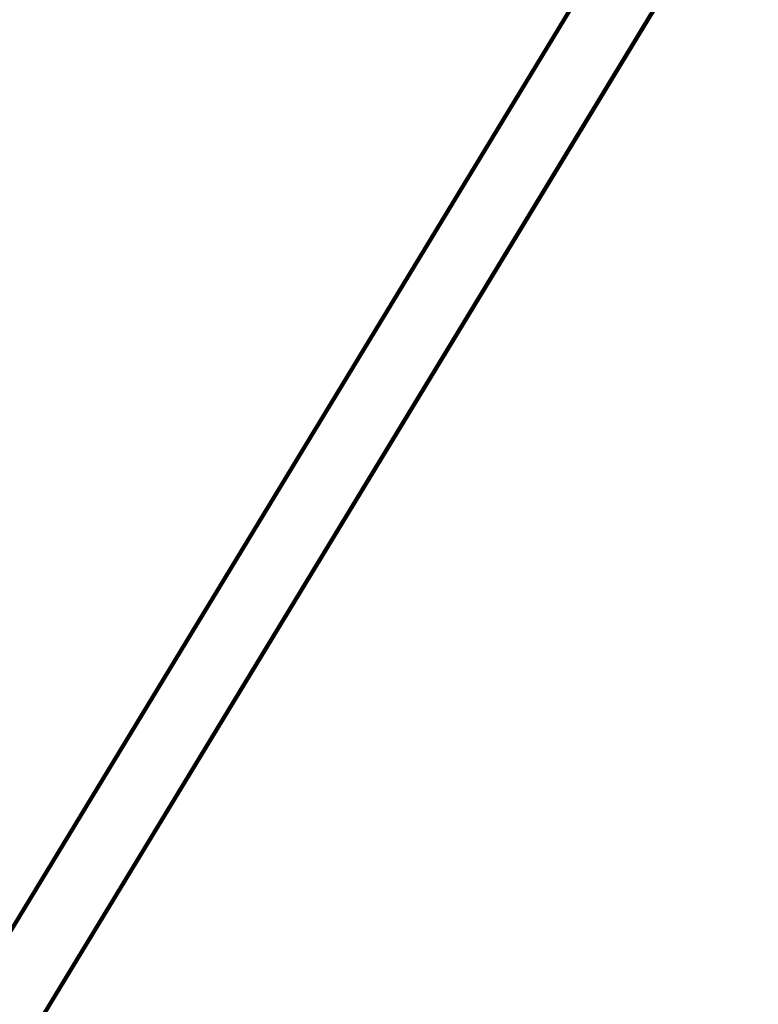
# Model space of a CAD drawing. Header units: metres. Extents: x 97286.9 to 97352.8, y 1513355.9 to 1513441.5.
# Tile 191 of 212: x 97343.729 to 97343.832, y 1513395.815 to 1513395.952. Entities that reach past the tile are written whole.
import ezdxf

# ---------------------------------------------------------------- set-up
doc = ezdxf.new("R2010")
doc.units = ezdxf.units.M
doc.header["$LTSCALE"] = 0.5
doc.header["$MEASUREMENT"] = 0
doc.layers.add('Veg_kantstein', color=7, linetype='Continuous', lineweight=100, true_color=0x404040)
doc.layers.add('Veg_kjørebane', color=8, linetype='Continuous', lineweight=100)

msp = doc.modelspace()

# ---------------------------------------------------------------- linework, layer by layer
at = {"layer": 'Veg_kantstein'}
for points in [[(97345.88897, 1513401.76299, 2.37001), (97345.43098, 1513401.2882, 2.36906), (97344.92747, 1513400.76622, 2.36776), (97344.92416, 1513400.63068, 2.36806), (97344.98143, 1513400.56478, 2.36852), (97345.23959, 1513400.18769, 2.37097), (97345.24067, 1513400.18565, 2.37098), (97345.24174, 1513400.18362, 2.37099), (97345.42103, 1513398.80941, 2.37859), (97345.30877, 1513398.46468, 2.38021), (97345.18024, 1513398.21526, 2.3812), (97344.98261, 1513397.89006, 2.38235), (97344.84495, 1513397.66354, 2.38319), (97344.46117, 1513397.03202, 2.38633), (97344.35219, 1513396.85269, 2.38751), (97343.93972, 1513396.17398, 2.39309), (97343.41828, 1513395.31594, 2.4027), (97342.89683, 1513394.4579, 2.41518)], [(97345.89701, 1513401.75705, 2.49001), (97345.43902, 1513401.28226, 2.48906), (97344.93551, 1513400.76028, 2.48776), (97344.93221, 1513400.62474, 2.48806), (97344.98948, 1513400.55884, 2.48852), (97345.24764, 1513400.18175, 2.49097), (97345.24871, 1513400.17971, 2.49098), (97345.24978, 1513400.17768, 2.49099), (97345.42907, 1513398.80347, 2.49859), (97345.31681, 1513398.45874, 2.50021), (97345.18829, 1513398.20932, 2.5012), (97344.99066, 1513397.88412, 2.50235), (97344.853, 1513397.6576, 2.50319), (97344.46921, 1513397.02608, 2.50633), (97344.36023, 1513396.84675, 2.50751), (97343.94777, 1513396.16804, 2.51309), (97343.42632, 1513395.31, 2.5227), (97342.90488, 1513394.45196, 2.53518)], [(97342.90488, 1513394.45196, 2.53518), (97343.42632, 1513395.31, 2.5227), (97343.94777, 1513396.16804, 2.51309), (97344.36023, 1513396.84675, 2.50751), (97344.46921, 1513397.02608, 2.50633), (97344.853, 1513397.6576, 2.50319), (97344.99066, 1513397.88412, 2.50235), (97345.18829, 1513398.20932, 2.5012), (97345.31681, 1513398.45874, 2.50021), (97345.42907, 1513398.80347, 2.49859), (97345.24978, 1513400.17768, 2.49099), (97345.24871, 1513400.17971, 2.49098), (97345.24764, 1513400.18175, 2.49097), (97344.98948, 1513400.55884, 2.48852), (97344.93221, 1513400.62474, 2.48806), (97344.93551, 1513400.76028, 2.48776), (97345.43902, 1513401.28226, 2.48906), (97345.89701, 1513401.75705, 2.49001)]]:
    msp.add_polyline3d(points, dxfattribs=at)
at = {"layer": 'Veg_kjørebane'}
msp.add_polyline3d([(97342.89683, 1513394.4579, 2.41518), (97343.41828, 1513395.31594, 2.4027), (97343.93972, 1513396.17398, 2.39309), (97344.35219, 1513396.85269, 2.38751), (97344.46117, 1513397.03202, 2.38633), (97344.84495, 1513397.66354, 2.38319), (97344.98261, 1513397.89006, 2.38235), (97345.18024, 1513398.21526, 2.3812), (97345.30877, 1513398.46468, 2.38021), (97345.42103, 1513398.80941, 2.37859), (97345.24174, 1513400.18362, 2.37099), (97345.24067, 1513400.18565, 2.37098), (97345.23959, 1513400.18769, 2.37097), (97344.98143, 1513400.56478, 2.36852), (97344.92416, 1513400.63068, 2.36806), (97344.92747, 1513400.76622, 2.36776), (97345.43098, 1513401.2882, 2.36906), (97345.88897, 1513401.76299, 2.37001)], dxfattribs=at)

doc.saveas('drawing.dxf')
